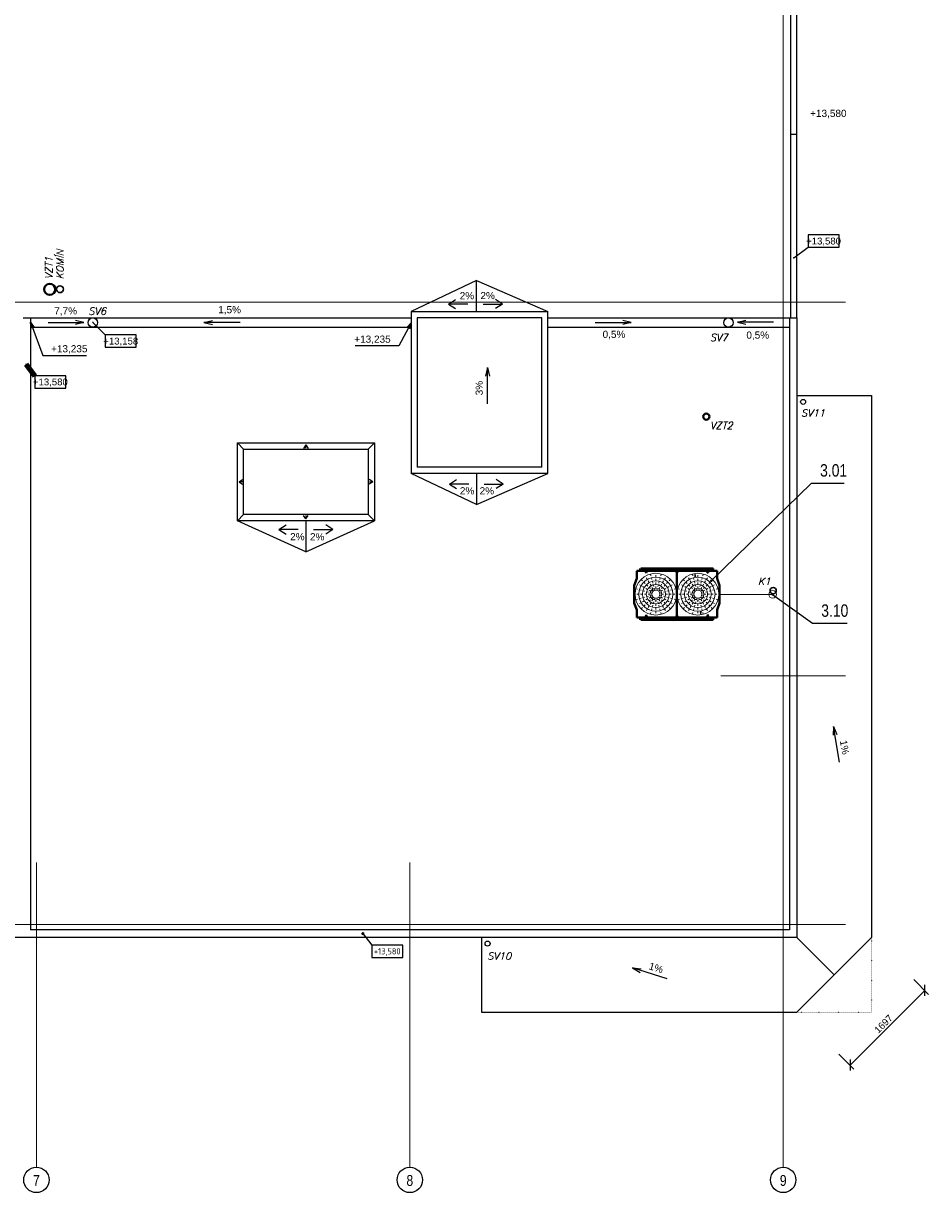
# Model space of a CAD drawing. Header units: millimetres. Extents: x -2057 to 53836, y -14299 to 25471.
# Tile 4 of 5: x 39291 to 53836, y -14299 to 4490. Entities that reach past the tile are written whole.
import ezdxf
from ezdxf.enums import TextEntityAlignment as Align
from ezdxf.lldxf.tags import DXFTag

# ---------------------------------------------------------------- set-up
doc = ezdxf.new("R2010")
doc.units = ezdxf.units.MM
doc.linetypes.add('DOT', pattern=[6.35, 0, -6.35])
for name, color, linetype, lineweight in [('CKKOTY', 3, 'Continuous', 25), ('CKKOTY_VYS', 3, 'Continuous', 25), ('CKRASTR', 7, 'DASHDOT', 18), ('CKRASTR_POPIS', 9, 'Continuous', 25), ('CKSTENY_NADROVINOU', 7, 'DASHDOT', 25), ('CKSTENY_PODROVINOU', 7, 'Continuous', 25), ('CKSTRECHA_PODROVINOU', 7, 'Continuous', 25), ('CKTEXTY_MALE', 3, 'Continuous', 18), ('pohledy', 7, 'Continuous', 25), ('UT-zařízení', 7, 'Continuous', 30), ('VZT', 130, 'Continuous', 40), ('ZTI-SPLAŠKOVÁ KANALIZACE', 80, 'Continuous', 30)]:
    doc.layers.add(name, color=color, linetype=linetype, lineweight=lineweight)
doc.layers.add('Pozice', color=6, linetype='Continuous')
doc.styles.add('Arial', font='arial.ttf', dxfattribs={"width": 0.8})
doc.styles.add('ISO', font='isocp.shx')
doc.styles.add('KURZIVA', font='italic__.ttf')
doc.styles.add('romans', font='arial.ttf', dxfattribs={"width": 0.8, "height": 140})
doc.styles.get("Standard").update_dxf_attribs({"font": 'arial.ttf'})
tags = doc.linetypes.add('DASHDOT', pattern=[25.4, 12.7, -6.35, 0, -6.35]).pattern_tags.tags
tags[10:11] = [DXFTag(74, 4), DXFTag(75, 0), DXFTag(340, '0'), DXFTag(46, 0.0), DXFTag(50, 0.0), DXFTag(44, 0.0), DXFTag(45, 0.0)]
tags[8:9] = [DXFTag(74, 4), DXFTag(75, 0), DXFTag(340, '0'), DXFTag(46, 0.0), DXFTag(50, 0.0), DXFTag(44, 0.0), DXFTag(45, 0.0)]
tags[6:7] = [DXFTag(74, 4), DXFTag(75, 0), DXFTag(340, '0'), DXFTag(46, 0.0), DXFTag(50, 0.0), DXFTag(44, 0.0), DXFTag(45, 0.0)]
tags[4:5] = [DXFTag(74, 4), DXFTag(75, 0), DXFTag(340, '0'), DXFTag(46, 0.0), DXFTag(50, 0.0), DXFTag(44, 0.0), DXFTag(45, 0.0)]
tags = doc.linetypes.add('DASHED', pattern=[19.05, 12.7, -6.35]).pattern_tags.tags
tags[6:7] = [DXFTag(74, 4), DXFTag(75, 0), DXFTag(340, '0'), DXFTag(46, 0.0), DXFTag(50, 0.0), DXFTag(44, 0.0), DXFTag(45, 0.0)]
tags[4:5] = [DXFTag(74, 4), DXFTag(75, 0), DXFTag(340, '0'), DXFTag(46, 0.0), DXFTag(50, 0.0), DXFTag(44, 0.0), DXFTag(45, 0.0)]
doc.dimstyles.new('CADKON', dxfattribs={"dimscale": 50, "dimtxt": 2.2, "dimasz": 2.5, "dimexe": 1.8, "dimexo": 5, "dimgap": 0.6, "dimtad": 1, "dimrnd": 1, "dimtxsty": 'Standard', "dimblk1": 'OBLIQUE', "dimblk2": 'OBLIQUE', "dimsah": 1, "dimcen": 2.5, "dimadec": 1, "dimazin": 2, "dimtfac": 1, "dimtdec": 4, "dimtix": 1, "dimtmove": 2, "dimatfit": 3, "dimldrblk": 'OPEN30', "dimfxl": 5, "dimfxlon": 1, "dimtolj": 1, "dimarcsym": 0})
doc.dimstyles.new('CADKON$7', dxfattribs={"dimscale": 100, "dimtxt": 2.5, "dimasz": 2.5, "dimexe": 1.8, "dimexo": 5, "dimgap": 0.6, "dimtad": 1, "dimrnd": 1, "dimtxsty": 'Standard', "dimblk1": 'OBLIQUE', "dimblk2": 'OBLIQUE', "dimsah": 1, "dimcen": 2.5, "dimadec": 1, "dimazin": 2, "dimtfac": 1, "dimtdec": 4, "dimtix": 1, "dimtmove": 0, "dimatfit": 3, "dimldrblk": 'DOTSMALL', "dimfxl": 5, "dimfxlon": 1, "dimtfill": 1, "dimtolj": 1, "dimarcsym": 0})
doc.dimstyles.new('pozice50', dxfattribs={"dimtxt": 200, "dimasz": 40, "dimexe": 20, "dimexo": 100, "dimgap": 100, "dimtad": 3, "dimjust": 3, "dimdec": 0, "dimtxsty": 'romans', "dimblk": 'OBLIQUE', "dimcen": -3, "dimclrd": 7, "dimclre": 7, "dimclrt": 6, "dimadec": 0, "dimazin": 0, "dimtfac": 1, "dimtdec": 0, "dimtmove": 0, "dimatfit": 3, "dimldrblk": 'DOT', "dimfxl": 1, "dimarcsym": 0})

# ---------------------------------------------------------------- blocks, each defined once
blk = doc.blocks.new('_OBLIQUE')
at = {"color": 0, "linetype": 'ByBlock'}
blk.add_line((-0.5, -0.5), (0.5, 0.5), dxfattribs=at)
blk = doc.blocks.new('*U5')
at = {"color": 0, "linetype": 'ByBlock', "lineweight": -2}
blk.add_lwpolyline([(-5, -2), (5, -2), (5, 2), (-5, 2), (-5, -2)], dxfattribs=at)
blk = doc.blocks.new('*U9')
at = {"color": 0, "linetype": 'ByBlock', "lineweight": -2}
blk.add_lwpolyline([(-5, -2), (5, -2), (5, 2), (-5, 2), (-5, -2)], dxfattribs=at)
blk = doc.blocks.new('*U10')
at = {"color": 0, "linetype": 'ByBlock', "lineweight": -2}
blk.add_lwpolyline([(-5, -2), (5, -2), (5, 2), (-5, 2), (-5, -2)], dxfattribs=at)
blk = doc.blocks.new('*D12')
at = {"layer": 'CKKOTY', "color": 0, "lineweight": -2, "transparency": 16777216}
for p, q in [((53596, -10873), (53836, -11114)), ((52573, -12250), (53773, -11050)), ((52396, -12073), (52636, -12314))]:
    blk.add_line(p, q, dxfattribs=at)
at = {"layer": 'Defpoints', "color": 0, "lineweight": 35, "transparency": 16777216}
for p in [(52920, -10197), (53773, -11050), (51720, -11397)]:
    blk.add_point(p, dxfattribs=at)
at = {"layer": 'CKKOTY', "color": 0, "lineweight": -2, "transparency": 16777216, "xscale": 125, "yscale": 125, "zscale": 125}
for p, rotation in [((53773, -11050), 45), ((52573, -12250), 225)]:
    blk.add_blockref('_OBLIQUE', p, dxfattribs=dict(at, rotation=rotation))
at = {"layer": 'CKKOTY', "color": 0, "transparency": 16777216, "insert": (53112, -11589), "char_height": 110, "attachment_point": 5, "rotation": 45}
blk.add_mtext('\\A1;1697', dxfattribs=at)
blk = doc.blocks.new('_Open30')
at = {"color": 0, "lineweight": -2}
for p, q in [((-1, 0.27), (0, 0)), ((0, 0), (-1, -0.27)), ((0, 0), (-1, 0))]:
    blk.add_line(p, q, dxfattribs=at)
blk = doc.blocks.new('_Dot')
at = {"color": 0, "lineweight": -2}
blk.add_line((-0.5, 0), (-1, 0), dxfattribs=at)
at = {"color": 0, "const_width": 0.5}
blk.add_lwpolyline([(-0.25, 0, 1), (0.25, 0, 1)], format="xyb", close=True, dxfattribs=at)

msp = doc.modelspace()

# ---------------------------------------------------------------- linework, layer by layer
at = {"layer": 'CKRASTR', "color": 7}
for p, q in [((51500, -13891.091), (51500, 23008.117)), ((-1649.633, 8.117), (52500, 8.117)), ((50500, -5991.883), (52500, -5991.883)), ((39500, -13891.091), (39500, -8991.883)), ((45500, -13891.091), (45500, -8991.883)), ((29569.759, -9991.883), (52500, -9991.883))]:
    msp.add_line(p, q, dxfattribs=at)
at = {"layer": 'CKRASTR_POPIS', "color": 7}
for centre in [(39500, -14095.013), (45500, -14095.013), (51500, -14095.013)]:
    msp.add_circle(centre, 203.923, dxfattribs=at)
at = {"layer": 'CKSTENY_NADROVINOU', "color": 7}
msp.add_line((51720, 2702.617), (51620, 2702.617), dxfattribs=at)
at = {"layer": 'CKSTENY_PODROVINOU', "color": 7}
for p, q in [((51720, -1491.883), (52920, -1491.883)), ((46650, -10197.383), (46650, -11397.383))]:
    msp.add_line(p, q, dxfattribs=at)
at = {"layer": 'CKSTRECHA_PODROVINOU', "color": 7}
for p, q in [((51620, -241.883), (51620, 22258.117)), ((51720, -241.883), (51720, 22258.117)), ((46570, 358.117), (45520, -141.883)), ((46570, -141.883), (46570, 358.117)), ((46570, 358.117), (47720, -141.883)), ((46123.236, -19.787), (46236.393, 53.179)), ((46987.797, -19.787), (46874.64, 53.179)), ((45520, -141.883), (45520, -2741.883)), ((45520, -141.883), (47720, -141.883)), ((46431.159, -19.787), (46123.236, -19.787)), ((46123.236, -19.787), (46236.393, -92.752)), ((46679.874, -19.787), (46987.797, -19.787)), ((46987.797, -19.787), (46874.64, -92.752)), ((47720, -2741.883), (47720, -141.883)), ((39285, -241.883), (45520, -241.883)), ((39405, -241.883), (39405, -10077.383)), ((39690.831, -316.589), (40263.249, -316.589)), ((40263.249, -316.589), (40125.802, -286.058)), ((40263.249, -316.589), (40125.802, -347.12)), ((42192.366, -316.589), (42329.813, -286.058)), ((42774.423, -316.589), (42192.366, -316.589)), ((42192.366, -316.589), (42329.813, -347.12)), ((47720, -241.883), (51720, -241.883)), ((48475.575, -316.589), (49057.633, -316.589)), ((49057.633, -316.589), (48920.186, -286.058)), ((49057.633, -316.589), (48920.186, -347.12)), ((50762.94, -310.82), (50900.387, -280.289)), ((51344.998, -310.82), (50762.94, -310.82)), ((50762.94, -310.82), (50900.387, -341.351)), ((51600, -241.883), (51600, -10077.383)), ((51720, -241.883), (51720, -10197.383)), ((39405, -391.883), (45520, -391.883)), ((47720, -391.883), (51600, -391.883)), ((46748.407, -1040.242), (46717.876, -1177.689)), ((46748.407, -1622.3), (46748.407, -1040.242)), ((46748.407, -1040.242), (46778.938, -1177.689)), ((52920, -1491.883), (52920, -10197.383)), ((42830, -2351.873), (42730, -2251.873)), ((44830, -2351.873), (44930, -2251.873)), ((43830, -2281.999), (43793.517, -2338.577)), ((43830, -2335.96), (43830, -2281.999)), ((43830, -2281.999), (43866.483, -2338.577)), ((47720, -2741.883), (45520, -2741.883)), ((46570, -3241.883), (45520, -2741.883)), ((46570, -2741.883), (46570, -3241.883)), ((46570, -3241.883), (47720, -2741.883)), ((42755.507, -2876.873), (42812.086, -2840.39)), ((42809.469, -2876.873), (42755.507, -2876.873)), ((42755.507, -2876.873), (42812.086, -2913.356)), ((44904.493, -2876.873), (44847.914, -2840.39)), ((44904.493, -2876.873), (44847.914, -2913.356)), ((44850.531, -2876.873), (44904.493, -2876.873)), ((46137.719, -2912.66), (46250.877, -2839.695)), ((46445.642, -2912.66), (46137.719, -2912.66)), ((46137.719, -2912.66), (46250.877, -2985.626)), ((46694.358, -2912.66), (47002.281, -2912.66)), ((47002.281, -2912.66), (46889.123, -2839.695)), ((47002.281, -2912.66), (46889.123, -2985.626)), ((42830, -3401.873), (42730, -3501.873)), ((43830, -4001.873), (42730, -3501.873)), ((43397.719, -3642.927), (43510.877, -3569.961)), ((43830, -3471.747), (43793.517, -3415.169)), ((43830, -3471.747), (43866.483, -3415.169)), ((43830, -3417.786), (43830, -3471.747)), ((43830, -3501.873), (43830, -4001.873)), ((43830, -4001.873), (44930, -3501.873)), ((44262.281, -3642.927), (44149.123, -3569.961)), ((44830, -3401.873), (44930, -3501.873)), ((43705.642, -3642.927), (43397.719, -3642.927)), ((43397.719, -3642.927), (43510.877, -3715.892)), ((43954.358, -3642.927), (44262.281, -3642.927)), ((44262.281, -3642.927), (44149.123, -3715.892)), ((52309.809, -6807.802), (52302.595, -6948.414)), ((52406.745, -7381.731), (52309.809, -6807.802)), ((52309.809, -6807.802), (52362.804, -6938.245)), ((51600, -10077.383), (39405, -10077.383)), ((51720, -10197.383), (34780, -10197.383)), ((52320, -10797.383), (51720, -10197.383)), ((51720, -11397.383), (52920, -10197.383)), ((49633.609, -10865.981), (49079.029, -10689.253)), ((49079.029, -10689.253), (49200.718, -10760.075)), ((49079.029, -10689.253), (49219.258, -10701.896)), ((46650, -11397.383), (51720, -11397.383))]:
    msp.add_line(p, q, dxfattribs=at)
at = {"layer": 'CKSTRECHA_PODROVINOU', "color": 7, "linetype": 'DASHED'}
for p, q in [((45620, -241.883), (45620, -2641.883)), ((47620, -241.883), (45620, -241.883)), ((47620, -2641.883), (47620, -241.883)), ((47620, -2641.883), (45620, -2641.883))]:
    msp.add_line(p, q, dxfattribs=at)
at = {"layer": 'CKSTRECHA_PODROVINOU', "color": 7, "linetype": 'DOT'}
for p in [(52920, -10197.383), (51720, -11397.383)]:
    msp.add_line(p, (52920, -11397.383), dxfattribs=at)
at = {"layer": 'CKSTRECHA_PODROVINOU', "color": 7}
for points in [[(42730, -2251.873), (44930, -2251.873), (44930, -3501.873), (42730, -3501.873)], [(42830, -2351.873), (44830, -2351.873), (44830, -3401.873), (42830, -3401.873)]]:
    msp.add_lwpolyline(points, close=True, dxfattribs=at)
for centre in [(40405, -316.883), (50620, -316.883)]:
    msp.add_circle(centre, 75, dxfattribs=at)
at = {"layer": 'pohledy', "color": 7}
for centre in [(51820, -1591.883), (46750, -10297.383)]:
    msp.add_circle(centre, 40, dxfattribs=at)
at = {"layer": 'UT-zařízení', "color": 7}
msp.add_circle((39877.601, 218.948), 55, dxfattribs=at)
at = {"layer": 'VZT'}
for p, q in [((49146.289, -4307.709), (50436.24, -4307.709)), ((49146.289, -4307.709), (49146.289, -4432.817)), ((49184.052, -4285.622), (49193.433, -4285.622)), ((49194.982, -4285.622), (49197.953, -4285.622)), ((49199.502, -4285.622), (49223.478, -4285.622)), ((49209.338, -4270.617), (50373.19, -4270.617)), ((49209.338, -4270.617), (49209.338, -4307.709)), ((49225.015, -4285.622), (49227.998, -4285.622)), ((49229.432, -4285.622), (49253.5, -4285.622)), ((49238.825, -4278.119), (49243.789, -4278.119)), ((49238.825, -4293.147), (49243.789, -4293.147)), ((49241.364, -4258.355), (49241.364, -4266.632)), ((49241.364, -4268.18), (49241.364, -4271.163)), ((49241.364, -4272.711), (49241.364, -4296.665)), ((49241.364, -4298.214), (49241.364, -4301.196)), ((49241.364, -4302.631), (49241.364, -4318.251)), ((49254.946, -4285.622), (49257.929, -4285.622)), ((49259.466, -4285.622), (49283.431, -4285.622)), ((49284.979, -4285.622), (49287.962, -4285.622)), ((49289.51, -4285.622), (49313.464, -4285.622)), ((49314.899, -4285.622), (49317.995, -4285.622)), ((49319.43, -4285.622), (49343.497, -4285.622)), ((49344.932, -4285.622), (49347.915, -4285.622)), ((49349.463, -4285.622), (49373.428, -4285.622)), ((49374.965, -4285.622), (49377.959, -4285.622)), ((49379.496, -4285.622), (49403.461, -4285.622)), ((49404.896, -4285.622), (49407.993, -4285.622)), ((49409.427, -4285.622), (49433.495, -4285.622)), ((49434.941, -4285.622), (49437.912, -4285.622)), ((49439.46, -4285.622), (49463.425, -4285.622)), ((49464.974, -4285.622), (49467.934, -4285.622)), ((49469.482, -4285.622), (49493.459, -4285.622)), ((49494.893, -4285.622), (49497.99, -4285.622)), ((49499.424, -4285.622), (49523.492, -4285.622)), ((49524.927, -4285.622), (49527.898, -4285.622)), ((49529.446, -4285.622), (49553.411, -4285.622)), ((49554.96, -4285.622), (49557.943, -4285.622)), ((49559.48, -4285.622), (49583.445, -4285.622)), ((49584.879, -4285.622), (49587.976, -4285.622)), ((49589.41, -4285.622), (49613.364, -4285.622)), ((49614.913, -4285.622), (49617.895, -4285.622)), ((49619.444, -4285.622), (49643.397, -4285.622)), ((49644.946, -4285.622), (49647.929, -4285.622)), ((49649.375, -4285.622), (49673.442, -4285.622)), ((49674.877, -4285.622), (49677.973, -4285.622)), ((49679.396, -4285.622), (49703.373, -4285.622)), ((49704.91, -4285.622), (49707.904, -4285.622)), ((49709.441, -4285.622), (49733.406, -4285.622)), ((49734.955, -4285.622), (49737.937, -4285.622)), ((49739.361, -4285.622), (49763.439, -4285.622)), ((49764.874, -4285.622), (49767.971, -4285.622)), ((49769.405, -4285.622), (49793.359, -4285.622)), ((49788.725, -4278.119), (49793.803, -4278.119)), ((49788.725, -4293.147), (49793.803, -4293.147)), ((49791.264, -4258.355), (49791.264, -4269.626)), ((49791.264, -4271.163), (49791.264, -4274.157)), ((49791.264, -4275.694), (49791.264, -4298.988)), ((49791.264, -4307.709), (49791.264, -5056.264)), ((49794.907, -4285.622), (49797.89, -4285.622)), ((49799.438, -4285.622), (49823.404, -4285.622)), ((49824.941, -4285.622), (49827.923, -4285.622)), ((49829.358, -4285.622), (49853.425, -4285.622)), ((49854.86, -4285.622), (49857.843, -4285.622)), ((49859.391, -4285.622), (49883.368, -4285.622)), ((49884.893, -4285.622), (49887.876, -4285.622)), ((49889.424, -4285.622), (49913.378, -4285.622)), ((49914.927, -4285.622), (49917.909, -4285.622)), ((49919.344, -4285.622), (49943.411, -4285.622)), ((49944.857, -4285.622), (49947.84, -4285.622)), ((49949.389, -4285.622), (49973.342, -4285.622)), ((49974.891, -4285.622), (49977.873, -4285.622)), ((49979.422, -4285.622), (50003.387, -4285.622)), ((50004.924, -4285.622), (50007.918, -4285.622)), ((50009.353, -4285.622), (50033.42, -4285.622)), ((50034.855, -4285.622), (50037.838, -4285.622)), ((50039.386, -4285.622), (50063.34, -4285.622)), ((50064.888, -4285.622), (50067.871, -4285.622)), ((50069.419, -4285.622), (50093.373, -4285.622)), ((50094.921, -4285.622), (50097.904, -4285.622)), ((50099.339, -4285.622), (50123.418, -4285.622)), ((50124.852, -4285.622), (50127.824, -4285.622)), ((50129.372, -4285.622), (50153.326, -4285.622)), ((50154.874, -4285.622), (50157.857, -4285.622)), ((50159.405, -4285.622), (50183.382, -4285.622)), ((50184.93, -4285.622), (50187.901, -4285.622)), ((50189.336, -4285.622), (50213.415, -4285.622)), ((50214.849, -4285.622), (50217.832, -4285.622)), ((50219.358, -4285.622), (50243.334, -4285.622)), ((50244.883, -4285.622), (50247.866, -4285.622)), ((50249.403, -4285.622), (50273.368, -4285.622)), ((50274.916, -4285.622), (50277.887, -4285.622)), ((50279.333, -4285.622), (50303.401, -4285.622)), ((50304.835, -4285.622), (50307.818, -4285.622)), ((50309.367, -4285.622), (50333.32, -4285.622)), ((50334.869, -4285.622), (50337.852, -4285.622)), ((50338.74, -4278.119), (50343.703, -4278.119)), ((50338.74, -4293.147), (50343.703, -4293.147)), ((50339.4, -4285.622), (50363.354, -4285.622)), ((50341.153, -4319.708), (50341.153, -4301.276)), ((50341.165, -4258.355), (50341.165, -4266.632)), ((50341.165, -4268.18), (50341.165, -4271.163)), ((50341.165, -4272.711), (50341.165, -4296.665)), ((50341.165, -4298.214), (50341.165, -4301.196)), ((50364.788, -4285.622), (50367.885, -4285.622)), ((50369.319, -4285.622), (50390.746, -4285.622)), ((50373.19, -4270.617), (50373.19, -4307.709)), ((50436.24, -4307.709), (50436.24, -4432.817)), ((49146.289, -4432.817), (49105.315, -4542.806)), ((50436.24, -4432.817), (50477.202, -4542.806)), ((49105.315, -4542.806), (49105.315, -4827.018)), ((50477.202, -4542.806), (50477.202, -4827.018)), ((49105.315, -4827.018), (49146.289, -4931.155)), ((50477.202, -4827.018), (50436.24, -4931.155)), ((49146.289, -4931.155), (49146.289, -5056.264)), ((49146.289, -5056.264), (50436.24, -5056.264)), ((49209.338, -5056.264), (49209.338, -5093.264)), ((49238.825, -5070.722), (49243.789, -5070.722)), ((49241.364, -5065.759), (49241.364, -5062.673)), ((49241.364, -5091.261), (49241.364, -5067.193)), ((49241.375, -5061.239), (49241.375, -5043.387)), ((49298.049, -5061.967), (49298.049, -5011.715)), ((49788.725, -5070.722), (49793.803, -5070.722)), ((49791.264, -5088.061), (49791.264, -5064.54)), ((50285.982, -5062.15), (50285.982, -5009.825)), ((50338.74, -5070.722), (50343.703, -5070.722)), ((50341.153, -5061.227), (50341.153, -5043.125)), ((50341.165, -5065.759), (50341.165, -5062.673)), ((50341.165, -5091.261), (50341.165, -5067.193)), ((50373.19, -5056.264), (50373.19, -5093.264)), ((50436.24, -4931.155), (50436.24, -5056.264)), ((49184.052, -5078.236), (49193.433, -5078.236)), ((49194.982, -5078.236), (49197.953, -5078.236)), ((49199.502, -5078.236), (49223.478, -5078.236)), ((49209.338, -5093.264), (50373.19, -5093.264)), ((49225.015, -5078.236), (49227.998, -5078.236)), ((49229.432, -5078.236), (49253.5, -5078.236)), ((49238.825, -5085.739), (49243.789, -5085.739)), ((49241.364, -5095.678), (49241.364, -5092.707)), ((49241.364, -5105.503), (49241.364, -5097.238)), ((49254.946, -5078.236), (49257.929, -5078.236)), ((49259.466, -5078.236), (49283.431, -5078.236)), ((49284.979, -5078.236), (49287.962, -5078.236)), ((49289.51, -5078.236), (49313.464, -5078.236)), ((49314.899, -5078.236), (49317.995, -5078.236)), ((49319.43, -5078.236), (49343.497, -5078.236)), ((49344.932, -5078.236), (49347.915, -5078.236)), ((49349.463, -5078.236), (49373.428, -5078.236)), ((49374.965, -5078.236), (49377.959, -5078.236)), ((49379.496, -5078.236), (49403.461, -5078.236)), ((49404.896, -5078.236), (49407.993, -5078.236)), ((49409.427, -5078.236), (49433.495, -5078.236)), ((49434.941, -5078.236), (49437.912, -5078.236)), ((49439.46, -5078.236), (49463.425, -5078.236)), ((49464.974, -5078.236), (49467.934, -5078.236)), ((49469.482, -5078.236), (49493.459, -5078.236)), ((49494.893, -5078.236), (49497.99, -5078.236)), ((49499.424, -5078.236), (49523.492, -5078.236)), ((49524.927, -5078.236), (49527.898, -5078.236)), ((49529.446, -5078.236), (49553.411, -5078.236)), ((49554.96, -5078.236), (49557.943, -5078.236)), ((49559.48, -5078.236), (49583.445, -5078.236)), ((49584.879, -5078.236), (49587.976, -5078.236)), ((49589.41, -5078.236), (49613.364, -5078.236)), ((49614.913, -5078.236), (49617.895, -5078.236)), ((49619.444, -5078.236), (49643.397, -5078.236)), ((49644.946, -5078.236), (49647.929, -5078.236)), ((49649.375, -5078.236), (49673.442, -5078.236)), ((49674.877, -5078.236), (49677.973, -5078.236)), ((49679.396, -5078.236), (49703.373, -5078.236)), ((49704.91, -5078.236), (49707.904, -5078.236)), ((49709.441, -5078.236), (49733.406, -5078.236)), ((49781.439, -5079.887), (49730.856, -5083.212)), ((49781.439, -5079.887), (49732.746, -5091.374)), ((49734.955, -5078.236), (49737.937, -5078.236)), ((49739.361, -5078.236), (49763.439, -5078.236)), ((49764.874, -5078.236), (49767.971, -5078.236)), ((49769.405, -5078.236), (49793.359, -5078.236)), ((49788.725, -5085.739), (49793.803, -5085.739)), ((49791.264, -5092.593), (49791.264, -5089.61)), ((49791.264, -5105.503), (49791.264, -5094.027)), ((49794.907, -5078.236), (49797.89, -5078.236)), ((49799.438, -5078.236), (49823.404, -5078.236)), ((49824.941, -5078.236), (49827.923, -5078.236)), ((49829.358, -5078.236), (49853.425, -5078.236)), ((49854.86, -5078.236), (49857.843, -5078.236)), ((49859.391, -5078.236), (49883.368, -5078.236)), ((49884.893, -5078.236), (49887.876, -5078.236)), ((49889.424, -5078.236), (49913.378, -5078.236)), ((49914.927, -5078.236), (49917.909, -5078.236)), ((49919.344, -5078.236), (49943.411, -5078.236)), ((49944.857, -5078.236), (49947.84, -5078.236)), ((49949.389, -5078.236), (49973.342, -5078.236)), ((49974.891, -5078.236), (49977.873, -5078.236)), ((49979.422, -5078.236), (50003.387, -5078.236)), ((50004.924, -5078.236), (50007.918, -5078.236)), ((50009.353, -5078.236), (50033.42, -5078.236)), ((50034.855, -5078.236), (50037.838, -5078.236)), ((50039.386, -5078.236), (50063.34, -5078.236)), ((50064.888, -5078.236), (50067.871, -5078.236)), ((50069.419, -5078.236), (50093.373, -5078.236)), ((50094.921, -5078.236), (50097.904, -5078.236)), ((50099.339, -5078.236), (50123.418, -5078.236)), ((50124.852, -5078.236), (50127.824, -5078.236)), ((50129.372, -5078.236), (50153.326, -5078.236)), ((50154.874, -5078.236), (50157.857, -5078.236)), ((50159.405, -5078.236), (50183.382, -5078.236)), ((50184.93, -5078.236), (50187.901, -5078.236)), ((50189.336, -5078.236), (50213.415, -5078.236)), ((50214.849, -5078.236), (50217.832, -5078.236)), ((50219.358, -5078.236), (50243.334, -5078.236)), ((50244.883, -5078.236), (50247.866, -5078.236)), ((50249.403, -5078.236), (50273.368, -5078.236)), ((50274.916, -5078.236), (50277.887, -5078.236)), ((50279.333, -5078.236), (50303.401, -5078.236)), ((50304.835, -5078.236), (50307.818, -5078.236)), ((50309.367, -5078.236), (50333.32, -5078.236)), ((50334.869, -5078.236), (50337.852, -5078.236)), ((50338.74, -5085.739), (50343.703, -5085.739)), ((50339.4, -5078.236), (50363.354, -5078.236)), ((50341.165, -5095.678), (50341.165, -5092.707)), ((50341.165, -5105.503), (50341.165, -5097.238)), ((50364.788, -5078.236), (50367.885, -5078.236)), ((50369.319, -5078.236), (50390.746, -5078.236))]:
    msp.add_line(p, q, dxfattribs=at)
at = {"layer": 'VZT', "color": 7, "lineweight": 9}
for p, q in [((49237.937, -4466.175), (49216.738, -4444.851)), ((49280.334, -4508.572), (49259.135, -4487.373)), ((49316.003, -4443.632), (49301.1, -4417.584)), ((49346.048, -4495.65), (49331.019, -4469.59)), ((49374.646, -4387.095), (49366.791, -4358.178)), ((49390.096, -4445.078), (49382.365, -4416.138)), ((49405.67, -4503.164), (49397.94, -4474.121)), ((49453.589, -4406.757), (49453.589, -4376.724)), ((49453.589, -4466.823), (49453.589, -4436.79)), ((49453.589, -4526.788), (49453.589, -4496.857)), ((49501.405, -4503.164), (49509.147, -4474.121)), ((49516.98, -4445.078), (49524.699, -4416.138)), ((49532.429, -4387.095), (49540.273, -4358.178)), ((49561.028, -4495.65), (49576.045, -4469.59)), ((49591.073, -4443.632), (49605.975, -4417.584)), ((49626.73, -4508.572), (49647.929, -4487.373)), ((49669.127, -4466.175), (49690.451, -4444.851)), ((49913.276, -4466.175), (49892.077, -4444.851)), ((49955.787, -4508.572), (49934.588, -4487.373)), ((49991.456, -4443.632), (49976.439, -4417.584)), ((50021.489, -4495.65), (50006.472, -4469.59)), ((50050.088, -4387.095), (50042.255, -4358.178)), ((50065.548, -4445.078), (50057.829, -4416.138)), ((50081.123, -4503.164), (50073.267, -4474.121)), ((50079.461, -4350.447), (50078.686, -4401.133)), ((50095.149, -4398.696), (50078.686, -4401.133)), ((50079.461, -4350.447), (50095.149, -4398.696)), ((50079.461, -4350.447), (50086.861, -4399.915)), ((50128.939, -4406.757), (50128.939, -4376.724)), ((50128.939, -4466.823), (50128.939, -4436.79)), ((50128.939, -4526.788), (50128.939, -4496.857)), ((50176.858, -4503.164), (50184.588, -4474.121)), ((50192.421, -4445.078), (50200.152, -4416.138)), ((50207.882, -4387.095), (50215.612, -4358.178)), ((50236.481, -4495.65), (50251.509, -4469.59)), ((50266.412, -4443.632), (50281.428, -4417.584)), ((50302.194, -4508.572), (50323.393, -4487.373)), ((50344.591, -4466.175), (50365.79, -4444.851)), ((49158.994, -4602.986), (49129.94, -4595.131)), ((49178.531, -4681.941), (49148.611, -4681.941)), ((49216.966, -4618.436), (49187.912, -4610.705)), ((49215.406, -4544.343), (49189.46, -4529.338)), ((49238.597, -4681.941), (49208.564, -4681.941)), ((49267.31, -4574.376), (49241.364, -4559.371)), ((49274.824, -4634.01), (49245.883, -4626.28)), ((49298.561, -4681.941), (49268.528, -4681.941)), ((49319.316, -4604.41), (49293.37, -4589.404)), ((49322.743, -4551.083), (49301.544, -4529.77)), ((49332.796, -4649.573), (49303.855, -4641.854)), ((49358.525, -4681.941), (49328.595, -4681.941)), ((49365.151, -4593.491), (49343.941, -4572.281)), ((49371.333, -4634.454), (49345.273, -4619.426)), ((49376.081, -4547.656), (49361.053, -4521.596)), ((49390.767, -4665.148), (49361.827, -4657.315)), ((49407.549, -4635.991), (49386.339, -4614.69)), ((49406, -4599.662), (49391.086, -4573.614)), ((49421.245, -4561.124), (49413.4, -4532.082)), ((49436.694, -4619.096), (49428.963, -4590.179)), ((49453.589, -4586.866), (49453.589, -4556.821)), ((49470.37, -4619.096), (49478.101, -4590.179)), ((49485.831, -4561.124), (49493.675, -4532.082)), ((49499.516, -4635.991), (49520.726, -4614.69)), ((49501.064, -4599.662), (49515.978, -4573.614)), ((49516.32, -4665.148), (49545.237, -4657.315)), ((49530.995, -4547.656), (49546.011, -4521.596)), ((49535.856, -4634.454), (49561.814, -4619.426)), ((49541.936, -4593.491), (49563.134, -4572.281)), ((49548.55, -4681.941), (49578.481, -4681.941)), ((49574.291, -4649.573), (49603.209, -4641.854)), ((49584.333, -4551.083), (49605.531, -4529.77)), ((49587.748, -4604.41), (49613.706, -4589.404)), ((49608.514, -4681.941), (49638.548, -4681.941)), ((49632.252, -4634.01), (49661.181, -4626.28)), ((49639.766, -4574.376), (49665.712, -4559.371)), ((49668.467, -4681.941), (49698.512, -4681.941)), ((49690.121, -4618.436), (49719.152, -4610.705)), ((49691.669, -4544.343), (49717.604, -4529.338)), ((49728.545, -4681.941), (49758.476, -4681.941)), ((49748.093, -4602.986), (49777.124, -4595.131)), ((49834.436, -4602.986), (49805.393, -4595.131)), ((49853.972, -4681.941), (49823.939, -4681.941)), ((49892.293, -4618.436), (49863.364, -4610.705)), ((49890.859, -4544.343), (49864.913, -4529.338)), ((49913.947, -4681.941), (49884.028, -4681.941)), ((49942.751, -4574.376), (49916.816, -4559.371)), ((49950.265, -4634.01), (49921.325, -4626.28)), ((49974.014, -4681.941), (49943.981, -4681.941)), ((49994.769, -4604.41), (49968.811, -4589.404)), ((49998.195, -4551.083), (49976.997, -4529.77)), ((50008.237, -4649.573), (49979.319, -4641.854)), ((50033.978, -4681.941), (50003.933, -4681.941)), ((50040.593, -4593.491), (50019.394, -4572.281)), ((50051.534, -4547.656), (50036.506, -4521.596)), ((50066.22, -4665.148), (50037.177, -4657.315)), ((50082.99, -4635.991), (50061.791, -4614.69)), ((50081.464, -4599.662), (50066.436, -4573.614)), ((50096.583, -4561.124), (50088.842, -4532.082)), ((50112.158, -4619.096), (50104.416, -4590.179)), ((50128.939, -4586.866), (50128.939, -4556.821)), ((50145.823, -4619.096), (50153.553, -4590.179)), ((50161.284, -4561.124), (50169.128, -4532.082)), ((50174.98, -4635.991), (50196.178, -4614.69)), ((50176.414, -4599.662), (50191.442, -4573.614)), ((50191.761, -4665.148), (50220.701, -4657.315)), ((50206.447, -4547.656), (50221.475, -4521.596)), ((50211.195, -4634.454), (50237.255, -4619.426)), ((50217.377, -4593.491), (50238.576, -4572.281)), ((50224.003, -4681.941), (50253.934, -4681.941)), ((50249.733, -4649.573), (50278.673, -4641.854)), ((50259.786, -4551.083), (50280.984, -4529.77)), ((50263.201, -4604.41), (50289.147, -4589.404)), ((50283.967, -4681.941), (50313.989, -4681.941)), ((50307.591, -4634.01), (50336.645, -4626.28)), ((50315.105, -4574.376), (50341.165, -4559.371)), ((50343.931, -4681.941), (50373.964, -4681.941)), ((50365.574, -4618.436), (50394.617, -4610.705)), ((50367.111, -4544.343), (50393.068, -4529.338)), ((50403.998, -4681.941), (50433.917, -4681.941)), ((50423.534, -4602.986), (50452.474, -4595.131)), ((49158.994, -4760.997), (49129.94, -4768.727)), ((49216.966, -4745.423), (49187.912, -4753.153)), ((49215.406, -4819.515), (49189.46, -4834.543)), ((49267.31, -4789.482), (49241.364, -4804.499)), ((49274.824, -4729.859), (49245.883, -4737.578)), ((49280.334, -4855.298), (49259.135, -4876.508)), ((49319.316, -4759.449), (49293.37, -4774.465)), ((49322.743, -4812.901), (49301.544, -4834.088)), ((49332.796, -4714.285), (49303.855, -4722.129)), ((49346.048, -4868.322), (49331.019, -4894.268)), ((49365.151, -4770.39), (49343.941, -4791.577)), ((49371.333, -4729.529), (49345.273, -4744.546)), ((49376.081, -4816.316), (49361.053, -4842.262)), ((49390.767, -4698.824), (49361.827, -4706.555)), ((49407.549, -4727.981), (49386.339, -4749.18)), ((49406, -4764.299), (49391.086, -4790.268)), ((49405.67, -4860.82), (49397.94, -4889.749)), ((49421.245, -4802.723), (49413.4, -4831.777)), ((49436.694, -4744.762), (49428.963, -4773.805)), ((49453.589, -4777.004), (49453.589, -4807.037)), ((49453.589, -4837.071), (49453.589, -4867.104)), ((49470.37, -4744.762), (49478.101, -4773.805)), ((49485.831, -4802.723), (49493.675, -4831.777)), ((49499.516, -4727.981), (49520.726, -4749.18)), ((49501.064, -4764.299), (49515.978, -4790.268)), ((49501.405, -4860.82), (49509.147, -4889.749)), ((49516.32, -4698.824), (49545.237, -4706.555)), ((49530.995, -4816.316), (49546.011, -4842.262)), ((49535.856, -4729.529), (49561.814, -4744.546)), ((49541.936, -4770.39), (49563.134, -4791.577)), ((49561.028, -4868.322), (49576.045, -4894.268)), ((49574.291, -4714.285), (49603.209, -4722.129)), ((49584.333, -4812.901), (49605.531, -4834.088)), ((49587.748, -4759.449), (49613.706, -4774.465)), ((49626.73, -4855.298), (49647.929, -4876.508)), ((49632.252, -4729.859), (49661.181, -4737.578)), ((49639.766, -4789.482), (49665.712, -4804.499)), ((49690.121, -4745.423), (49719.152, -4753.153)), ((49691.669, -4819.515), (49717.604, -4834.543)), ((49748.093, -4760.997), (49777.124, -4768.727)), ((49834.436, -4760.997), (49805.393, -4768.727)), ((49892.293, -4745.423), (49863.364, -4753.153)), ((49890.859, -4819.515), (49864.913, -4834.543)), ((49942.751, -4789.482), (49916.816, -4804.499)), ((49950.265, -4729.859), (49921.325, -4737.578)), ((49955.787, -4855.298), (49934.588, -4876.508)), ((49994.769, -4759.449), (49968.811, -4774.465)), ((49998.195, -4812.901), (49976.997, -4834.088)), ((50008.237, -4714.285), (49979.319, -4722.129)), ((50021.489, -4868.322), (50006.472, -4894.268)), ((50040.593, -4770.39), (50019.394, -4791.577)), ((50046.672, -4729.529), (50020.715, -4744.546)), ((50051.534, -4816.316), (50036.506, -4842.262)), ((50066.22, -4698.824), (50037.177, -4706.555)), ((50082.99, -4727.981), (50061.791, -4749.18)), ((50081.464, -4764.299), (50066.436, -4790.268)), ((50081.123, -4860.82), (50073.267, -4889.749)), ((50096.583, -4802.723), (50088.842, -4831.777)), ((50112.158, -4744.762), (50104.416, -4773.805)), ((50128.939, -4777.004), (50128.939, -4807.037)), ((50128.939, -4837.071), (50128.939, -4867.104)), ((50145.823, -4744.762), (50153.553, -4773.805)), ((50161.284, -4802.723), (50169.128, -4831.777)), ((50174.98, -4727.981), (50196.178, -4749.18)), ((50176.414, -4764.299), (50191.442, -4790.268)), ((50176.858, -4860.82), (50184.588, -4889.749)), ((50191.761, -4698.824), (50220.701, -4706.555)), ((50206.447, -4816.316), (50221.475, -4842.262)), ((50211.195, -4729.529), (50237.255, -4744.546)), ((50217.377, -4770.39), (50238.576, -4791.577)), ((50236.481, -4868.322), (50251.509, -4894.268)), ((50249.733, -4714.285), (50278.673, -4722.129)), ((50259.786, -4812.901), (50280.984, -4834.088)), ((50263.201, -4759.449), (50289.147, -4774.465)), ((50302.194, -4855.298), (50323.393, -4876.508)), ((50307.591, -4729.859), (50336.645, -4737.578)), ((50315.105, -4789.482), (50341.165, -4804.499)), ((50365.574, -4745.423), (50394.617, -4753.153)), ((50367.111, -4819.515), (50393.068, -4834.543)), ((50423.534, -4760.997), (50452.474, -4768.727)), ((49237.937, -4897.809), (49216.738, -4919.008)), ((49316.003, -4920.226), (49301.1, -4946.286)), ((49374.646, -4976.763), (49366.791, -5005.806)), ((49390.096, -4918.78), (49382.365, -4947.72)), ((49453.589, -4897.149), (49453.589, -4927.079)), ((49453.589, -4957.101), (49453.589, -4987.135)), ((49516.98, -4918.78), (49524.699, -4947.72)), ((49532.429, -4976.763), (49540.273, -5005.806)), ((49591.073, -4920.226), (49605.975, -4946.286)), ((49669.127, -4897.809), (49690.451, -4919.008)), ((49913.276, -4897.809), (49892.077, -4919.008)), ((49991.456, -4920.226), (49976.439, -4946.286)), ((50050.088, -4976.763), (50042.255, -5005.806)), ((50065.548, -4918.78), (50057.829, -4947.72)), ((50128.939, -4897.149), (50128.939, -4927.079)), ((50128.939, -4957.101), (50128.939, -4987.135)), ((50178.407, -5013.536), (50171.109, -4964.058)), ((50192.421, -4918.78), (50200.152, -4947.72)), ((50207.882, -4976.763), (50215.612, -5005.806)), ((50266.412, -4920.226), (50281.428, -4946.286)), ((50344.591, -4897.809), (50365.79, -4919.008))]:
    msp.add_line(p, q, dxfattribs=at)
at = {"layer": 'VZT', "color": 120, "linetype": 'DASHDOT', "lineweight": 9, "ltscale": 15}
msp.add_line((51329.067, -4684.912), (50477.202, -4684.912), dxfattribs=at)
at = {"layer": 'VZT', "flags": 128}
for points in [[(49238.825, -4278.119), (49233.519, -4280.328), (49231.311, -4285.622), (49233.519, -4290.927), (49238.825, -4293.147)], [(49243.789, -4293.147), (49249.094, -4290.927), (49251.291, -4285.622), (49249.094, -4280.328), (49243.789, -4278.119)], [(49295.419, -4320.38), (49290.114, -4322.589), (49287.905, -4327.894), (49290.114, -4333.177), (49295.419, -4335.397)], [(49300.383, -4335.397), (49305.677, -4333.177), (49307.885, -4327.894), (49305.677, -4322.589), (49300.383, -4320.38)], [(49788.725, -4278.119), (49783.431, -4280.328), (49781.223, -4285.622), (49783.431, -4290.927), (49788.725, -4293.147)], [(49788.862, -4320.232), (49783.568, -4322.441), (49781.348, -4327.746), (49783.568, -4333.04), (49788.862, -4335.249)], [(49793.803, -4293.147), (49799.097, -4290.927), (49801.192, -4285.622), (49799.097, -4280.328), (49793.803, -4278.119)], [(49793.837, -4335.249), (49799.131, -4333.04), (49801.34, -4327.746), (49799.131, -4322.441), (49793.837, -4320.232)], [(50283.341, -4320.38), (50278.035, -4322.6), (50275.827, -4327.905), (50278.035, -4333.199), (50283.341, -4335.408)], [(50288.305, -4335.408), (50293.61, -4333.199), (50295.807, -4327.905), (50293.61, -4322.6), (50288.305, -4320.38)], [(50338.74, -4278.119), (50333.434, -4280.328), (50331.226, -4285.622), (50333.434, -4290.927), (50338.74, -4293.147)], [(50343.703, -4293.147), (50349.009, -4290.927), (50351.217, -4285.622), (50349.009, -4280.328), (50343.703, -4278.119)], [(49238.825, -5070.722), (49233.519, -5072.942), (49231.311, -5078.236), (49233.519, -5083.542), (49238.825, -5085.739)], [(49243.789, -5085.739), (49249.094, -5083.542), (49251.291, -5078.236), (49249.094, -5072.942), (49243.789, -5070.722)], [(49295.499, -5028.632), (49290.205, -5030.841), (49287.996, -5036.135), (49290.205, -5041.429), (49295.499, -5043.638)], [(49300.485, -5043.638), (49305.779, -5041.429), (49307.988, -5036.135), (49305.779, -5030.841), (49300.485, -5028.632)], [(49788.611, -5028.701), (49783.306, -5030.909), (49781.109, -5036.203), (49783.306, -5041.52), (49788.611, -5043.717)], [(49788.725, -5070.722), (49783.431, -5072.942), (49781.223, -5078.236), (49783.431, -5083.542), (49788.725, -5085.739)], [(49793.587, -5043.717), (49798.881, -5041.52), (49801.089, -5036.203), (49798.881, -5030.909), (49793.587, -5028.701)], [(49793.803, -5085.739), (49799.097, -5083.542), (49801.192, -5078.236), (49799.097, -5072.942), (49793.803, -5070.722)], [(50283.432, -5028.803), (50278.138, -5031.012), (50275.929, -5036.317), (50278.138, -5041.623), (50283.432, -5043.831)], [(50288.407, -5043.831), (50293.701, -5041.623), (50295.921, -5036.317), (50293.701, -5031.012), (50288.407, -5028.803)], [(50338.74, -5070.722), (50333.434, -5072.942), (50331.226, -5078.236), (50333.434, -5083.542), (50338.74, -5085.739)], [(50343.703, -5085.739), (50349.009, -5083.542), (50351.217, -5078.236), (50349.009, -5072.942), (50343.703, -5070.722)], [(49781.439, -5079.887), (49734.727, -5099.549), (49730.856, -5083.212)]]:
    msp.add_lwpolyline(points, dxfattribs=at)
at = {"layer": 'VZT', "color": 7, "lineweight": 9, "flags": 128}
for points in [[(49788.498, -4681.941), (49782.099, -4616.569), (49762.995, -4553.622), (49732.074, -4495.65), (49690.451, -4444.851), (49639.663, -4403.228), (49581.68, -4372.204), (49518.858, -4353.214), (49453.589, -4346.69), (49388.217, -4353.214), (49325.395, -4372.204), (49267.424, -4403.228), (49216.738, -4444.851), (49175.001, -4495.65), (49144.08, -4553.622), (49124.976, -4616.569), (49118.578, -4681.941), (49124.976, -4747.312), (49144.08, -4810.248), (49175.001, -4868.208), (49216.738, -4919.008), (49267.424, -4960.642), (49325.395, -4991.666), (49388.217, -5010.77), (49453.589, -5017.179), (49518.858, -5010.77), (49581.68, -4991.666), (49639.663, -4960.642), (49690.451, -4919.008), (49732.074, -4868.208), (49762.995, -4810.248), (49782.099, -4747.312)], [(49728.545, -4681.941), (49721.589, -4620.758), (49701.267, -4562.57), (49668.467, -4510.336), (49624.977, -4466.823), (49572.857, -4434.035), (49514.76, -4413.611), (49453.589, -4406.757), (49392.316, -4413.611), (49334.219, -4434.035), (49282.11, -4466.823), (49238.597, -4510.336), (49205.809, -4562.57), (49185.487, -4620.758), (49178.531, -4681.941), (49185.487, -4743.214), (49205.809, -4801.311), (49238.597, -4853.533), (49282.11, -4897.149), (49334.219, -4929.937), (49392.316, -4950.259), (49453.589, -4957.101), (49514.76, -4950.259), (49572.857, -4929.937), (49624.977, -4897.149), (49668.467, -4853.533), (49701.267, -4801.311), (49721.589, -4743.214)], [(49668.467, -4681.941), (49661.181, -4626.28), (49639.766, -4574.376), (49605.531, -4529.77), (49561.028, -4495.65), (49509.147, -4474.121), (49453.589, -4466.823), (49397.94, -4474.121), (49346.048, -4495.65), (49301.544, -4529.77), (49267.31, -4574.376), (49245.883, -4626.28), (49238.597, -4681.941), (49245.883, -4737.578), (49267.31, -4789.482), (49301.544, -4834.088), (49346.048, -4868.322), (49397.94, -4889.749), (49453.589, -4897.149), (49509.147, -4889.749), (49561.028, -4868.322), (49605.531, -4834.088), (49639.766, -4789.482), (49661.181, -4737.578)], [(50463.95, -4681.941), (50457.552, -4616.569), (50438.448, -4553.622), (50407.527, -4495.65), (50365.79, -4444.851), (50315.105, -4403.228), (50257.133, -4372.204), (50194.3, -4353.214), (50128.939, -4346.69), (50063.67, -4353.214), (50000.746, -4372.204), (49942.865, -4403.228), (49892.077, -4444.851), (49850.454, -4495.65), (49819.533, -4553.622), (49800.429, -4616.569), (49794.019, -4681.941), (49800.429, -4747.312), (49819.533, -4810.248), (49850.454, -4868.208), (49892.077, -4919.008), (49942.865, -4960.642), (50000.746, -4991.666), (50063.67, -5010.77), (50128.939, -5017.179), (50194.3, -5010.77), (50257.133, -4991.666), (50315.105, -4960.642), (50365.79, -4919.008), (50407.527, -4868.208), (50438.448, -4810.248), (50457.552, -4747.312)], [(50403.998, -4681.941), (50397.03, -4620.758), (50376.719, -4562.57), (50343.931, -4510.336), (50300.418, -4466.823), (50248.298, -4434.035), (50190.099, -4413.611), (50128.939, -4406.757), (50067.768, -4413.611), (50009.671, -4434.035), (49957.551, -4466.823), (49913.947, -4510.336), (49881.25, -4562.57), (49860.939, -4620.758), (49853.972, -4681.941), (49860.939, -4743.214), (49881.25, -4801.311), (49913.947, -4853.533), (49957.551, -4897.149), (50009.671, -4929.937), (50067.768, -4950.259), (50128.939, -4957.101), (50190.099, -4950.259), (50248.298, -4929.937), (50300.418, -4897.149), (50343.931, -4853.533), (50376.719, -4801.311), (50397.03, -4743.214)], [(50343.931, -4681.941), (50336.645, -4626.28), (50315.105, -4574.376), (50280.984, -4529.77), (50236.481, -4495.65), (50184.588, -4474.121), (50128.939, -4466.823), (50073.267, -4474.121), (50021.489, -4495.65), (49976.997, -4529.77), (49942.751, -4574.376), (49921.325, -4626.28), (49913.947, -4681.941), (49921.325, -4737.578), (49942.751, -4789.482), (49976.997, -4834.088), (50021.489, -4868.322), (50073.267, -4889.749), (50128.939, -4897.149), (50184.588, -4889.749), (50236.481, -4868.322), (50280.984, -4834.088), (50315.105, -4789.482), (50336.645, -4737.578)], [(50078.686, -4401.133), (50079.461, -4350.447), (50095.149, -4398.696)], [(49608.514, -4681.941), (49600.898, -4634.01), (49578.914, -4590.714), (49544.691, -4556.491), (49501.405, -4534.404), (49453.589, -4526.788), (49405.67, -4534.404), (49362.487, -4556.491), (49328.15, -4590.714), (49306.178, -4634.01), (49298.561, -4681.941), (49306.178, -4729.859), (49328.15, -4773.145), (49362.487, -4807.481), (49405.67, -4829.454), (49453.589, -4837.071), (49501.405, -4829.454), (49544.691, -4807.481), (49578.914, -4773.145), (49600.898, -4729.859)], [(49548.55, -4681.941), (49541.264, -4645.6), (49520.726, -4614.69), (49489.918, -4594.14), (49453.589, -4586.866), (49417.157, -4594.14), (49386.339, -4614.69), (49365.8, -4645.6), (49358.525, -4681.941), (49365.8, -4718.372), (49386.339, -4749.18), (49417.157, -4769.82), (49453.589, -4777.004), (49489.918, -4769.82), (49520.726, -4749.18), (49541.264, -4718.372)], [(49518.517, -4681.941), (49513.542, -4657.087), (49499.516, -4635.991), (49478.431, -4621.863), (49453.589, -4616.899), (49428.633, -4621.863), (49407.549, -4635.991), (49393.522, -4657.087), (49388.547, -4681.941), (49393.522, -4706.885), (49407.549, -4727.981), (49428.633, -4742.007), (49453.589, -4746.971), (49478.431, -4742.007), (49499.516, -4727.981), (49513.542, -4706.885)], [(50283.967, -4681.941), (50276.351, -4634.01), (50254.378, -4590.714), (50220.03, -4556.491), (50176.858, -4534.404), (50128.939, -4526.788), (50081.123, -4534.404), (50037.838, -4556.491), (50003.592, -4590.714), (49981.505, -4634.01), (49974.014, -4681.941), (49981.505, -4729.859), (50003.592, -4773.145), (50037.838, -4807.481), (50081.123, -4829.454), (50128.939, -4837.071), (50176.858, -4829.454), (50220.03, -4807.481), (50254.378, -4773.145), (50276.351, -4729.859)], [(50224.003, -4681.941), (50216.717, -4645.6), (50196.178, -4614.69), (50165.371, -4594.14), (50128.939, -4586.866), (50092.61, -4594.14), (50061.791, -4614.69), (50041.253, -4645.6), (50033.978, -4681.941), (50041.253, -4718.372), (50061.791, -4749.18), (50092.61, -4769.82), (50128.939, -4777.004), (50165.371, -4769.82), (50196.178, -4749.18), (50216.717, -4718.372)], [(50193.97, -4681.941), (50189.006, -4657.087), (50174.98, -4635.991), (50153.883, -4621.863), (50128.939, -4616.899), (50104.086, -4621.863), (50082.99, -4635.991), (50068.975, -4657.087), (50064, -4681.941), (50068.975, -4706.885), (50082.99, -4727.981), (50104.086, -4742.007), (50128.939, -4746.971), (50153.883, -4742.007), (50174.98, -4727.981), (50189.006, -4706.885)], [(50179.283, -4962.737), (50178.407, -5013.536), (50162.843, -4965.276)]]:
    msp.add_lwpolyline(points, close=True, dxfattribs=at)
at = {"layer": 'VZT', "flags": 128}
msp.add_lwpolyline([(49730.856, -5083.212), (49781.439, -5079.887), (49734.727, -5099.549)], close=True, dxfattribs=at)
at = {"layer": 'VZT', "color": 7}
for centre, radius in [((39713.508, 216.598), 90), ((50263.672, -1828.773), 50)]:
    msp.add_circle(centre, radius, dxfattribs=at)
at = {"layer": 'VZT', "color": 120, "linetype": 'ByBlock', "lineweight": 9}
msp.add_circle((51329.067, -4684.912), 61.838, dxfattribs=at)
at = {"layer": 'ZTI-SPLAŠKOVÁ KANALIZACE', "color": 7}
msp.add_circle((51338.703, -4624.026), 50, dxfattribs=at)

# ---------------------------------------------------------------- block references
at = {"layer": 'CKKOTY_VYS', "color": 7}
ref = msp.add_blockref('*U10', (52148.15, 992.31), dxfattribs=dict(at, xscale=50, yscale=50, zscale=50))
ref.add_attrib('Výška', '+13,580', dxfattribs={"layer": '0', "color": 0, "linetype": 'ByBlock', "lineweight": -2, "height": 110}).set_placement((52148.15, 992.31), align=Align.MIDDLE_CENTER)
ref = msp.add_blockref('*U10', (40855.305, -615.29), dxfattribs=dict(at, xscale=50, yscale=50, zscale=50))
ref.add_attrib('Výška', '+13,158', dxfattribs={"layer": '0', "color": 0, "linetype": 'ByBlock', "lineweight": -2, "height": 110}).set_placement((40855.305, -615.29), align=Align.MIDDLE_CENTER)
ref = msp.add_blockref('*U9', (39724.228, -1271.455), dxfattribs=dict(at, xscale=50, yscale=50, zscale=50))
ref.add_attrib('Výška', '+13,580', dxfattribs={"layer": '0', "color": 0, "linetype": 'ByBlock', "lineweight": -2, "height": 110}).set_placement((39724.228, -1271.455), align=Align.MIDDLE_CENTER)
ref = msp.add_blockref('*U5', (45137.588, -10421.106), dxfattribs=dict(at, xscale=50, yscale=50, zscale=50))
ref.add_attrib('Výška', '+13,580', dxfattribs={"layer": '0', "color": 0, "linetype": 'ByBlock', "lineweight": -2, "height": 100, "style": 'ISO'}).set_placement((45137.588, -10421.106), align=Align.MIDDLE_CENTER)

# ---------------------------------------------------------------- texts
at = {"layer": 'CKRASTR_POPIS', "color": 7, "style": 'Arial', "width": 0.8}
for s, p in [('7', (39500, -14103.471)), ('8', (45500, -14103.471)), ('9', (51500, -14103.471))]:
    msp.add_text(s, height=175, dxfattribs=at).set_placement(p, align=Align.MIDDLE)
at = {"layer": 'CKTEXTY_MALE', "color": 7, "style": 'KURZIVA'}
for s, p in [('KOMÍN', (39937.386, 377.177)), ('VZT1', (39757.61, 377.177))]:
    msp.add_text(s, height=115, rotation=90, dxfattribs=at).set_placement(p)
at = {"layer": 'CKTEXTY_MALE', "color": 7}
for s, p in [('2%', (46301.421, 56.769)), ('2%', (46634.54, 58.838)), ('7,7%', (39786.174, -186.877)), ('1,5%', (42421.006, -167.726)), ('0,5%', (48597.2, -564.066)), ('0,5%', (50907.839, -575.676)), ('2%', (46303.883, -3078.233)), ('2%', (46621.316, -3078.233)), ('2%', (43576.981, -3815.559)), ('2%', (43895.691, -3817.38))]:
    msp.add_text(s, height=115, dxfattribs=at).set_placement(p)
at = {"layer": 'CKTEXTY_MALE', "color": 7, "style": 'KURZIVA'}
for s, p in [('SV6', (40333.233, -190.86)), ('SV7', (50321.298, -614.488)), ('SV11', (51787.108, -1827.765)), ('VZT2', (50322.991, -2029.915)), ('K1', (51095.213, -4533.184)), ('SV10', (46744.578, -10554.973))]:
    msp.add_text(s, height=115, dxfattribs=at).set_placement(p)
at = {"layer": 'CKTEXTY_MALE', "color": 7}
for s, rotation, p in [('3%', 90, (46671.671, -1486.731)), ('1%', 279.5867591, (52409.785, -7038.062)), ('1%', 342.3244934, (49329.507, -10705.856))]:
    msp.add_text(s, height=115, rotation=rotation, dxfattribs=at).set_placement(p)
at = {"layer": 'CKTEXTY_MALE', "color": 7, "char_height": 115}
for s, insert, attachment_point in [('+13,580', (51932.508, 2965.77), 7), ('+13,235', (45192.383, -662.809), 9), ('+13,235', (39735.203, -817.252), 7)]:
    msp.add_mtext(s, dxfattribs=dict(at, insert=insert, attachment_point=attachment_point))
at = {"layer": 'Pozice', "color": 6, "char_height": 200, "attachment_point": 7, "style": 'romans'}
for s, insert, width in [('3.01', (52092.44, -2795.572), 191.9835), ('3.10', (52111.01, -5048.657), 347.51174)]:
    msp.add_mtext(s, dxfattribs=dict(at, insert=insert, width=width))

# ---------------------------------------------------------------- dimensions: what is measured, and where the dimension line sits
at = {"layer": 'CKKOTY', "color": 7}
dim = msp.add_aligned_dim(p1=(51720, -11397.383), p2=(52920, -10197.383), distance=-1205.661, dimstyle='CADKON', dxfattribs=at)
dim.commit()
dim.dimension.update_dxf_attribs({"geometry": '*D12', "text_midpoint": (53111.605, -11588.988)})

# ---------------------------------------------------------------- leaders
at = {"layer": 'CKKOTY_VYS', "color": 7}
for points, override in [([(51668.952, 723.415), (51898.15, 892.31)], {"dimasz": 2, "dimldrblk": 'DotSmall'}), ([(40407.809, -315.072), (40605.305, -515.29)], {"dimasz": 2, "dimldrblk": 'DotSmall'}), ([(39333.32, -987.729), (39474.228, -1171.455)], {"dimscale": 50, "dimasz": 2, "dimclrd": 0, "dimldrblk": 'DotSmall', "dimlwd": 65534}), ([(44746.68, -10137.38), (44887.588, -10321.106)], {"dimscale": 50, "dimasz": 1, "dimldrblk": 'Dot'})]:
    msp.add_leader(points, dimstyle='CADKON', override=override, dxfattribs=at)
at = {"layer": 'CKTEXTY_MALE', "color": 7, "annotation_type": 0, "has_hookline": 1, "text_width": 569.823}
for points, hookline_direction in [([(39405, -310.597), (39605.203, -847.252), (39705.203, -847.252)], 0), ([(45520, -320.554), (45322.383, -692.809), (45222.383, -692.809)], 1)]:
    msp.add_leader(points, dimstyle='CADKON$7', override={"dimscale": 50, "dimtxt": 2.3, "dimasz": 2, "dimldrblk": 'Open30'}, dxfattribs=dict(at, hookline_direction=hookline_direction))
at = {"layer": 'Pozice', "annotation_type": 0, "has_hookline": 1, "hookline_direction": 0}
for points, text_width in [([(50344.591, -4466.175), (51952.44, -2895.572), (51992.44, -2895.572)], 384.611), ([(51329.067, -4684.912), (51971.01, -5148.657), (52011.01, -5148.657)], 414.952)]:
    msp.add_leader(points, dimstyle='pozice50', override={"dimtad": 1}, dxfattribs=dict(at, text_width=text_width))

doc.saveas('drawing.dxf')
